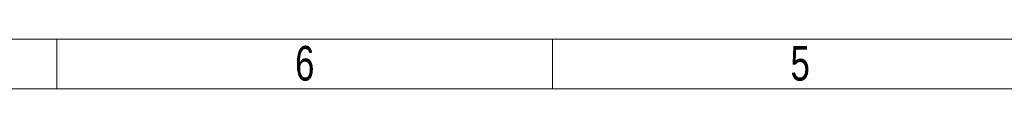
# Model space of a CAD drawing. Header units: millimetres. Extents: x 0 to 594, y 0 to 424.
# Tile 2 of 15: x 293 to 396, y 0 to 5. Entities that reach past the tile are written whole.
import ezdxf

# ---------------------------------------------------------------- set-up
doc = ezdxf.new("R2010")
doc.units = ezdxf.units.MM
doc.header["$LTSCALE"] = 0.25
doc.styles.add('SLDTEXTSTYLE3', font='TXT', dxfattribs={"width": 0.75})

# ---------------------------------------------------------------- blocks, each defined once
blk = doc.blocks.new('cajetin')
at = {"color": 7, "linetype": 'Continuous', "lineweight": 18}
for p, q in [((853.5, 7.5), (7.5, 7.5)), ((430.5, 7.5), (430.5, 7.5)), ((430.5, 7.5), (430.5, 0)), ((505.5, 7.5), (505.5, 0)), ((861, 0), (0, 0))]:
    blk.add_line(p, q, dxfattribs=at)
at = {"color": 7, "linetype": 'Continuous', "lineweight": 0, "char_height": 5.25, "attachment_point": 2, "style": 'SLDTEXTSTYLE3'}
for s, insert in [('6', (468.01, 6.49)), ('5', (543.01, 6.49))]:
    blk.add_mtext(s, dxfattribs=dict(at, insert=insert))

msp = doc.modelspace()

# ---------------------------------------------------------------- block references
at = {"xscale": 0.689895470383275, "yscale": 0.689895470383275, "zscale": 0.689895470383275}
msp.add_blockref('cajetin', (0, 0), dxfattribs=at)

doc.saveas('drawing.dxf')
